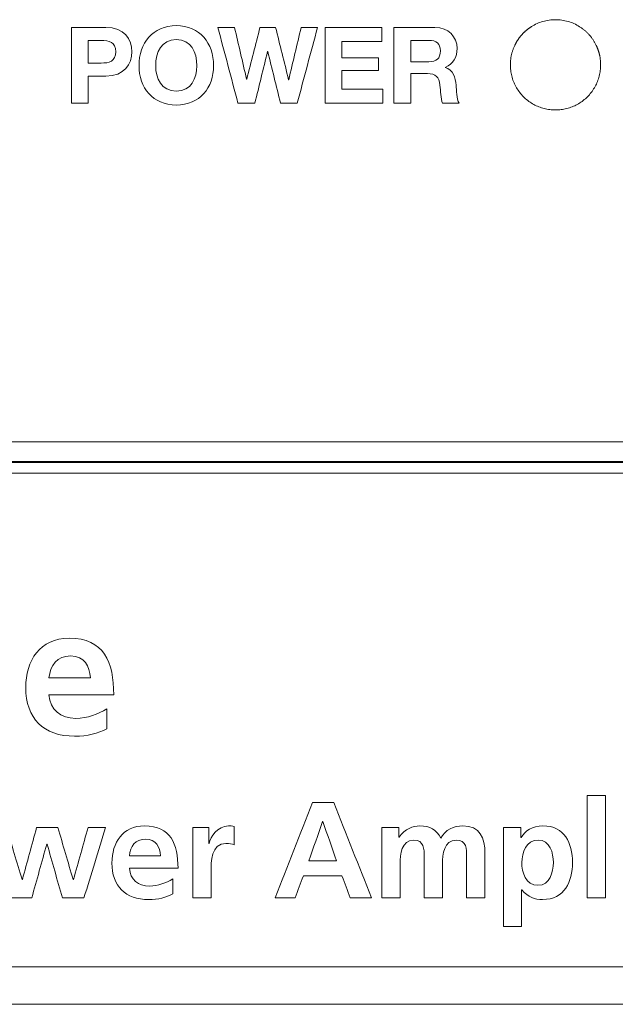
# Model space of a CAD drawing. Header units: millimetres. Extents: x 0 to 2122, y 0 to 1639.
# Tile 6 of 75: x 376 to 390, y 778 to 801. Entities that reach past the tile are written whole.
import ezdxf

# ---------------------------------------------------------------- set-up
doc = ezdxf.new("R2010")
doc.units = ezdxf.units.MM
doc.layers.add('1', color=7, linetype='Continuous', true_color=0xffffff)
doc.layers.add('3', color=7, linetype='Continuous', true_color=0xffffff)

msp = doc.modelspace()

# ---------------------------------------------------------------- linework, layer by layer
at = {"layer": '1', "color": 7, "linetype": 'Continuous', "lineweight": 13}
for p, q in [((356.368, 791.251), (499.718, 791.251)), ((356.34, 790.77), (499.745, 790.77)), ((499.718, 790.798), (356.368, 790.798)), ((499.593, 790.52), (356.493, 790.52)), ((763.193, 779.039), (344.193, 779.039)), ((763.193, 778.17), (344.193, 778.17))]:
    msp.add_line(p, q, dxfattribs=at)
for points, knots in [([(387.194, 800.47), (387.197, 800.475), (387.202, 800.486), (387.209, 800.501), (387.217, 800.517), (387.225, 800.532), (387.234, 800.547), (387.242, 800.561), (387.251, 800.576), (387.26, 800.59), (387.269, 800.604), (387.279, 800.618), (387.289, 800.632), (387.298, 800.646), (387.308, 800.659), (387.319, 800.672), (387.329, 800.685), (387.34, 800.698), (387.351, 800.711), (387.362, 800.723), (387.373, 800.736), (387.384, 800.748), (387.396, 800.76), (387.408, 800.772), (387.42, 800.783), (387.433, 800.795), (387.445, 800.806), (387.458, 800.817), (387.471, 800.828), (387.484, 800.838), (387.497, 800.849), (387.511, 800.859), (387.525, 800.869), (387.539, 800.879), (387.553, 800.889), (387.567, 800.899), (387.619, 800.932), (387.711, 800.982), (387.849, 801.033), (387.994, 801.064), (388.143, 801.074), (388.291, 801.064), (388.436, 801.033), (388.575, 800.982), (388.671, 800.929), (388.732, 800.89), (388.759, 800.871), (388.786, 800.851), (388.812, 800.83), (388.837, 800.809), (388.861, 800.787), (388.885, 800.765), (388.907, 800.741), (388.929, 800.717), (388.951, 800.693), (388.971, 800.667), (388.99, 800.641), (389.009, 800.614), (389.027, 800.587), (389.045, 800.559), (389.061, 800.53), (389.077, 800.501), (389.086, 800.48), (389.091, 800.47)], [0, 0, 0, 0, 0.007327, 0.014623, 0.02189, 0.02913, 0.036345, 0.043536, 0.050704, 0.057853, 0.064984, 0.072098, 0.079198, 0.086286, 0.093363, 0.100431, 0.107492, 0.114549, 0.121603, 0.128656, 0.135709, 0.142766, 0.149827, 0.156896, 0.163973, 0.17106, 0.17816, 0.185275, 0.192405, 0.199554, 0.206723, 0.213914, 0.221128, 0.228368, 0.235635, 0.242932, 0.250259, 0.313318, 0.375103, 0.436888, 0.499947, 0.563034, 0.624846, 0.686658, 0.749747, 0.763965, 0.778073, 0.792085, 0.806012, 0.819869, 0.83367, 0.847428, 0.861158, 0.874873, 0.888589, 0.902319, 0.916077, 0.929878, 0.943735, 0.957662, 0.971673, 0.985782, 1, 1, 1, 1]), ([(389.091, 800.47), (389.094, 800.465), (389.098, 800.455), (389.105, 800.44), (389.112, 800.425), (389.118, 800.41), (389.124, 800.394), (389.13, 800.379), (389.135, 800.363), (389.14, 800.348), (389.145, 800.332), (389.15, 800.316), (389.155, 800.3), (389.159, 800.284), (389.163, 800.268), (389.167, 800.252), (389.17, 800.236), (389.177, 800.204), (389.185, 800.154), (389.191, 800.088), (389.193, 800.022), (389.191, 799.934), (389.177, 799.824), (389.144, 799.696), (389.096, 799.573), (389.032, 799.457), (388.954, 799.35), (388.864, 799.253), (388.762, 799.169), (388.65, 799.098), (388.53, 799.041), (388.404, 799.001), (388.274, 798.976), (388.142, 798.968), (388.01, 798.976), (387.88, 799.001), (387.754, 799.042), (387.634, 799.098), (387.523, 799.169), (387.421, 799.254), (387.33, 799.35), (387.253, 799.458), (387.189, 799.574), (387.141, 799.697), (387.108, 799.826), (387.095, 799.935), (387.092, 800.023), (387.094, 800.089), (387.101, 800.155), (387.109, 800.209), (387.118, 800.252), (387.126, 800.284), (387.135, 800.316), (387.145, 800.348), (387.156, 800.379), (387.167, 800.41), (387.18, 800.44), (387.189, 800.46), (387.194, 800.47)], [0, 0, 0, 0, 0.003923, 0.007839, 0.01175, 0.015655, 0.019557, 0.023456, 0.027352, 0.031248, 0.035144, 0.039041, 0.042939, 0.046841, 0.050747, 0.054657, 0.058573, 0.062496, 0.07824, 0.093921, 0.109602, 0.125345, 0.156524, 0.187703, 0.218935, 0.250168, 0.281453, 0.312738, 0.343999, 0.37526, 0.406436, 0.437612, 0.46885, 0.500088, 0.531374, 0.56266, 0.593917, 0.625174, 0.656348, 0.687523, 0.718766, 0.750009, 0.781296, 0.812582, 0.843835, 0.875087, 0.890712, 0.906276, 0.921839, 0.937465, 0.945309, 0.95313, 0.960935, 0.968732, 0.97653, 0.984335, 0.992156, 1, 1, 1, 1])]:
    msp.add_open_spline(points, degree=3, knots=knots, dxfattribs=at)
at = {"layer": '3', "color": 7, "linetype": 'Continuous', "lineweight": 13}
for points, knots in [([(376.887, 800.891), (376.887, 800.891), (377.683, 800.891), (377.683, 800.891), (378.123, 800.891), (378.293, 800.612), (378.293, 800.038), (378.123, 799.759), (377.683, 799.759), (377.683, 799.759), (377.275, 799.759), (377.275, 799.759)], [0, 0, 0, 0, 0.1428571, 0.1428571, 0.1428571, 0.2857143, 0.2857143, 0.4285714, 0.4285714, 0.4285714, 0.5714286, 0.5714286, 0.5714286, 0.5714286]), ([(379.325, 800.933), (379.871, 800.933), (380.192, 800.525), (380.192, 800.001), (380.192, 799.492), (379.871, 799.085), (378.779, 799.085), (378.458, 799.492), (378.458, 800.001), (378.458, 800.525), (378.779, 800.933), (379.325, 800.933)], [0, 0, 0, 0, 0.25, 0.25, 0.25, 0.5, 0.5, 0.75, 0.75, 0.75, 1, 1, 1, 1]), ([(384.387, 800.891), (384.387, 800.891), (385.338, 800.891), (385.338, 800.891), (385.654, 800.891), (385.855, 800.671), (385.855, 800.404), (385.855, 800.196), (385.771, 800.041), (385.575, 799.962)], [0, 0, 0, 0, 0.0769231, 0.0769231, 0.0769231, 0.1538462, 0.1538462, 0.1538462, 0.2307692, 0.2307692, 0.2307692, 0.2307692]), ([(377.275, 800.061), (377.275, 800.061), (377.577, 800.061), (377.577, 800.061), (377.757, 800.061), (377.917, 800.101), (377.917, 800.55), (377.757, 800.589), (377.577, 800.589), (377.577, 800.589), (377.275, 800.589), (377.275, 800.589)], [0, 0, 0, 0, 0.2, 0.2, 0.2, 0.4, 0.4, 0.6, 0.6, 0.6, 0.8, 0.8, 0.8, 0.8]), ([(379.325, 799.411), (379.673, 799.411), (379.804, 799.707), (379.804, 800.001), (379.804, 800.31), (379.673, 800.607), (378.976, 800.607), (378.846, 800.31), (378.846, 800.001), (378.846, 799.707), (378.976, 799.411), (379.325, 799.411)], [0, 0, 0, 0, 0.25, 0.25, 0.25, 0.5, 0.5, 0.75, 0.75, 0.75, 1, 1, 1, 1]), ([(384.775, 800.093), (384.775, 800.093), (385.2, 800.093), (385.2, 800.093), (385.373, 800.093), (385.466, 800.167), (385.466, 800.345), (385.466, 800.515), (385.373, 800.589), (385.2, 800.589), (385.2, 800.589), (384.775, 800.589), (384.775, 800.589)], [0, 0, 0, 0, 0.2, 0.2, 0.2, 0.4, 0.4, 0.4, 0.6, 0.6, 0.6, 0.8, 0.8, 0.8, 0.8]), ([(385.457, 799.549), (385.429, 799.735), (385.358, 799.816), (385.163, 799.816), (385.163, 799.816), (384.775, 799.816), (384.775, 799.816)], [0.6153846, 0.6153846, 0.6153846, 0.6153846, 0.6923077, 0.6923077, 0.6923077, 0.7692308, 0.7692308, 0.7692308, 0.7692308]), ([(377.71, 784.579), (377.503, 784.465), (377.266, 784.406), (376.961, 784.406), (376.242, 784.406), (375.823, 784.82), (375.823, 785.535), (375.823, 786.166), (376.157, 786.686), (376.834, 786.686), (377.642, 786.686), (377.871, 786.132), (377.871, 785.371)], [0, 0, 0, 0, 0.125, 0.125, 0.125, 0.25, 0.25, 0.25, 0.375, 0.375, 0.375, 0.5, 0.5, 0.5, 0.5]), ([(377.329, 785.76), (377.312, 786.035), (377.185, 786.272), (376.551, 786.272), (376.39, 786.052), (376.364, 785.76)], [0, 0, 0, 0, 0.3333333, 0.3333333, 0.6666667, 0.6666667, 0.6666667, 0.6666667]), ([(376.364, 785.371), (376.39, 785.019), (376.635, 784.82), (376.987, 784.82), (377.262, 784.82), (377.499, 784.922), (377.71, 785.04)], [0.625, 0.625, 0.625, 0.625, 0.75, 0.75, 0.75, 0.875, 0.875, 0.875, 0.875]), ([(379.244, 780.739), (379.089, 780.653), (378.911, 780.608), (378.682, 780.608), (378.142, 780.608), (377.828, 780.92), (377.828, 781.456), (377.828, 781.93), (378.079, 782.32), (378.587, 782.32), (379.193, 782.32), (379.365, 781.904), (379.365, 781.333)], [0, 0, 0, 0, 0.125, 0.125, 0.125, 0.25, 0.25, 0.25, 0.375, 0.375, 0.375, 0.5, 0.5, 0.5, 0.5]), ([(380.092, 781.91), (380.111, 782.063), (380.285, 782.32), (380.539, 782.32), (380.581, 782.32), (380.625, 782.32), (380.669, 782.308)], [0.2727273, 0.2727273, 0.2727273, 0.2727273, 0.3636364, 0.3636364, 0.3636364, 0.4545455, 0.4545455, 0.4545455, 0.4545455]), ([(384.505, 782.054), (384.638, 782.253), (384.832, 782.32), (384.991, 782.32), (385.219, 782.32), (385.381, 782.235), (385.473, 782.031)], [0.15, 0.15, 0.15, 0.15, 0.2, 0.2, 0.2, 0.25, 0.25, 0.25, 0.25]), ([(385.473, 782.031), (385.572, 782.228), (385.784, 782.32), (385.985, 782.32), (386.388, 782.32), (386.502, 782.044), (386.502, 781.679), (386.502, 781.679), (386.502, 780.646), (386.502, 780.646)], [0.25, 0.25, 0.25, 0.25, 0.3, 0.3, 0.3, 0.35, 0.35, 0.35, 0.4, 0.4, 0.4, 0.4]), ([(387.343, 782.05), (387.438, 782.209), (387.6, 782.32), (387.851, 782.32), (388.353, 782.32), (388.537, 781.92), (388.537, 781.469), (388.537, 781.021), (388.353, 780.608), (387.842, 780.608), (387.661, 780.608), (387.511, 780.653), (387.362, 780.834)], [0.2727273, 0.2727273, 0.2727273, 0.2727273, 0.3636364, 0.3636364, 0.3636364, 0.4545455, 0.4545455, 0.4545455, 0.5454545, 0.5454545, 0.5454545, 0.6363636, 0.6363636, 0.6363636, 0.6363636]), ([(378.958, 781.625), (378.946, 781.831), (378.851, 782.009), (378.374, 782.009), (378.253, 781.844), (378.234, 781.625)], [0, 0, 0, 0, 0.3333333, 0.3333333, 0.6666667, 0.6666667, 0.6666667, 0.6666667]), ([(380.669, 781.879), (380.632, 781.901), (380.555, 781.914), (380.479, 781.914), (380.133, 781.914), (380.133, 781.482), (380.133, 781.247), (380.133, 781.247), (380.133, 780.646), (380.133, 780.646)], [0.5454545, 0.5454545, 0.5454545, 0.5454545, 0.6363636, 0.6363636, 0.6363636, 0.7272727, 0.7272727, 0.7272727, 0.8181818, 0.8181818, 0.8181818, 0.8181818]), ([(385.089, 781.622), (385.089, 781.774), (385.089, 781.99), (384.845, 781.99), (384.562, 781.99), (384.527, 781.653), (384.527, 781.441), (384.527, 781.441), (384.527, 780.646), (384.527, 780.646)], [0.75, 0.75, 0.75, 0.75, 0.8, 0.8, 0.8, 0.85, 0.85, 0.85, 0.9, 0.9, 0.9, 0.9]), ([(386.077, 781.622), (386.077, 781.774), (386.077, 781.99), (385.832, 781.99), (385.549, 781.99), (385.514, 781.653), (385.514, 781.441), (385.514, 781.441), (385.514, 780.646), (385.514, 780.646)], [0.5, 0.5, 0.5, 0.5, 0.55, 0.55, 0.55, 0.6, 0.6, 0.6, 0.65, 0.65, 0.65, 0.65]), ([(387.359, 781.469), (387.359, 781.237), (387.451, 780.939), (387.734, 780.939), (388.013, 780.939), (388.093, 781.244), (388.093, 781.469), (388.093, 781.688), (388.016, 781.99), (387.74, 781.99), (387.467, 781.99), (387.359, 781.698), (387.359, 781.469)], [0, 0, 0, 0, 0.25, 0.25, 0.25, 0.5, 0.5, 0.5, 0.75, 0.75, 0.75, 1, 1, 1, 1]), ([(378.234, 781.333), (378.253, 781.069), (378.437, 780.92), (378.701, 780.92), (378.907, 780.92), (379.085, 780.996), (379.244, 781.085)], [0.625, 0.625, 0.625, 0.625, 0.75, 0.75, 0.75, 0.875, 0.875, 0.875, 0.875])]:
    msp.add_open_spline(points, degree=3, knots=knots, dxfattribs=at)
for points in [[(376.887, 799.127), (376.887, 799.127), (376.887, 800.891), (376.887, 800.891)], [(380.759, 799.127), (380.604, 799.715), (380.448, 800.303), (380.292, 800.891)], [(380.292, 800.891), (380.422, 800.891), (380.551, 800.891), (380.68, 800.891)], [(380.68, 800.891), (380.773, 800.491), (380.866, 800.091), (380.959, 799.69)], [(380.965, 799.69), (381.067, 800.091), (381.169, 800.491), (381.271, 800.891)], [(381.271, 800.891), (381.392, 800.891), (381.513, 800.891), (381.634, 800.891)], [(381.634, 800.891), (381.735, 800.486), (381.835, 800.081), (381.936, 799.675)], [(381.94, 799.675), (382.037, 800.081), (382.133, 800.486), (382.23, 800.891)], [(382.61, 800.891), (382.452, 800.303), (382.294, 799.715), (382.136, 799.127)], [(382.23, 800.891), (382.356, 800.891), (382.483, 800.891), (382.61, 800.891)], [(382.787, 800.891), (383.226, 800.891), (383.666, 800.891), (384.106, 800.891)], [(382.787, 799.127), (382.787, 799.715), (382.787, 800.303), (382.787, 800.891)], [(384.106, 800.891), (384.106, 800.782), (384.106, 800.674), (384.106, 800.565)], [(384.387, 799.127), (384.387, 799.127), (384.387, 800.891), (384.387, 800.891)], [(377.275, 800.589), (377.275, 800.589), (377.275, 800.061), (377.275, 800.061)], [(384.775, 800.589), (384.775, 800.589), (384.775, 800.093), (384.775, 800.093)], [(384.106, 800.565), (383.795, 800.565), (383.485, 800.565), (383.174, 800.565)], [(383.174, 800.565), (383.174, 800.439), (383.174, 800.313), (383.174, 800.187)], [(381.446, 800.328), (381.348, 799.927), (381.25, 799.527), (381.152, 799.127)], [(381.451, 800.328), (381.45, 800.328), (381.448, 800.328), (381.446, 800.328)], [(381.75, 799.127), (381.651, 799.527), (381.551, 799.927), (381.451, 800.328)], [(383.174, 800.187), (383.46, 800.187), (383.745, 800.187), (384.03, 800.187)], [(384.03, 800.187), (384.03, 800.086), (384.03, 799.986), (384.03, 799.885)], [(385.575, 799.962), (385.575, 799.962), (385.575, 799.957), (385.575, 799.957)], [(385.575, 799.957), (385.766, 799.908), (385.82, 799.722), (385.832, 799.545)], [(377.275, 799.759), (377.275, 799.759), (377.275, 799.127), (377.275, 799.127)], [(380.959, 799.69), (380.961, 799.69), (380.963, 799.69), (380.965, 799.69)], [(381.936, 799.675), (381.937, 799.675), (381.939, 799.675), (381.94, 799.675)], [(384.03, 799.885), (383.745, 799.885), (383.46, 799.885), (383.174, 799.885)], [(383.174, 799.885), (383.174, 799.741), (383.174, 799.597), (383.174, 799.453)], [(384.775, 799.816), (384.775, 799.816), (384.775, 799.127), (384.775, 799.127)], [(383.174, 799.453), (383.492, 799.453), (383.809, 799.453), (384.126, 799.453)], [(384.126, 799.453), (384.126, 799.344), (384.126, 799.236), (384.126, 799.127)], [(385.518, 799.127), (385.472, 799.238), (385.476, 799.409), (385.457, 799.549)], [(385.832, 799.545), (385.84, 799.433), (385.837, 799.226), (385.906, 799.127)], [(377.275, 799.127), (377.275, 799.127), (376.887, 799.127), (376.887, 799.127)], [(381.152, 799.127), (381.021, 799.127), (380.89, 799.127), (380.759, 799.127)], [(382.136, 799.127), (382.007, 799.127), (381.879, 799.127), (381.75, 799.127)], [(384.126, 799.127), (383.68, 799.127), (383.233, 799.127), (382.787, 799.127)], [(384.775, 799.127), (384.775, 799.127), (384.387, 799.127), (384.387, 799.127)], [(385.906, 799.127), (385.906, 799.127), (385.518, 799.127), (385.518, 799.127)], [(376.364, 785.76), (376.364, 785.76), (377.329, 785.76), (377.329, 785.76)], [(377.871, 785.371), (377.871, 785.371), (376.364, 785.371), (376.364, 785.371)], [(377.71, 785.04), (377.71, 785.04), (377.71, 784.579), (377.71, 784.579)], [(389.305, 783.028), (389.163, 783.028), (389.021, 783.028), (388.88, 783.028)], [(388.88, 783.028), (388.88, 782.234), (388.88, 781.44), (388.88, 780.646)], [(389.305, 780.646), (389.305, 781.44), (389.305, 782.234), (389.305, 783.028)], [(381.625, 780.646), (381.913, 781.385), (382.201, 782.124), (382.489, 782.863)], [(382.489, 782.863), (382.656, 782.863), (382.823, 782.863), (382.991, 782.863)], [(382.991, 782.863), (383.281, 782.124), (383.571, 781.385), (383.861, 780.646)], [(375.377, 782.282), (375.497, 781.879), (375.618, 781.476), (375.739, 781.072)], [(375.745, 781.072), (375.855, 781.476), (375.965, 781.879), (376.076, 782.282)], [(376.076, 782.282), (376.241, 782.282), (376.406, 782.282), (376.571, 782.282)], [(376.571, 782.282), (376.689, 781.879), (376.808, 781.476), (376.926, 781.072)], [(376.933, 781.072), (377.046, 781.476), (377.16, 781.879), (377.273, 782.282)], [(377.679, 782.282), (377.512, 781.737), (377.345, 781.192), (377.178, 780.646)], [(377.273, 782.282), (377.408, 782.282), (377.544, 782.282), (377.679, 782.282)], [(379.707, 782.282), (379.707, 782.282), (380.085, 782.282), (380.085, 782.282)], [(379.707, 780.646), (379.707, 780.646), (379.707, 782.282), (379.707, 782.282)], [(380.085, 782.282), (380.085, 782.282), (380.085, 781.91), (380.085, 781.91)], [(380.669, 782.308), (380.669, 782.308), (380.669, 781.879), (380.669, 781.879)], [(382.727, 782.419), (382.62, 782.114), (382.513, 781.809), (382.406, 781.504)], [(382.734, 782.419), (382.731, 782.419), (382.729, 782.419), (382.727, 782.419)], [(383.054, 781.504), (382.947, 781.809), (382.84, 782.114), (382.734, 782.419)], [(384.101, 782.282), (384.101, 782.282), (384.498, 782.282), (384.498, 782.282)], [(384.101, 780.646), (384.101, 780.646), (384.101, 782.282), (384.101, 782.282)], [(384.498, 782.282), (384.498, 782.282), (384.498, 782.054), (384.498, 782.054)], [(386.93, 782.282), (386.93, 782.282), (387.337, 782.282), (387.337, 782.282)], [(386.93, 779.98), (386.93, 779.98), (386.93, 782.282), (386.93, 782.282)], [(387.337, 782.282), (387.337, 782.282), (387.337, 782.05), (387.337, 782.05)], [(384.498, 782.054), (384.498, 782.054), (384.505, 782.054), (384.505, 782.054)], [(387.337, 782.05), (387.337, 782.05), (387.343, 782.05), (387.343, 782.05)], [(376.314, 781.895), (376.197, 781.479), (376.081, 781.063), (375.964, 780.646)], [(376.32, 781.895), (376.318, 781.895), (376.316, 781.895), (376.314, 781.895)], [(376.676, 780.646), (376.557, 781.063), (376.439, 781.479), (376.32, 781.895)], [(380.085, 781.91), (380.085, 781.91), (380.092, 781.91), (380.092, 781.91)], [(378.234, 781.625), (378.234, 781.625), (378.958, 781.625), (378.958, 781.625)], [(385.089, 780.646), (385.089, 780.646), (385.089, 781.622), (385.089, 781.622)], [(386.077, 780.646), (386.077, 780.646), (386.077, 781.622), (386.077, 781.622)], [(382.406, 781.504), (382.622, 781.504), (382.838, 781.504), (383.054, 781.504)], [(379.365, 781.333), (379.365, 781.333), (378.234, 781.333), (378.234, 781.333)], [(382.279, 781.155), (382.215, 780.985), (382.15, 780.816), (382.086, 780.646)], [(383.178, 781.155), (382.878, 781.155), (382.579, 781.155), (382.279, 781.155)], [(383.369, 780.646), (383.305, 780.816), (383.242, 780.985), (383.178, 781.155)], [(375.739, 781.072), (375.741, 781.072), (375.743, 781.072), (375.745, 781.072)], [(376.926, 781.072), (376.929, 781.072), (376.931, 781.072), (376.933, 781.072)], [(379.244, 781.085), (379.244, 781.085), (379.244, 780.739), (379.244, 780.739)], [(387.362, 780.834), (387.362, 780.834), (387.356, 780.834), (387.356, 780.834)], [(387.356, 780.834), (387.356, 780.834), (387.356, 779.98), (387.356, 779.98)], [(375.964, 780.646), (375.802, 780.646), (375.64, 780.646), (375.478, 780.646)], [(377.178, 780.646), (377.01, 780.646), (376.843, 780.646), (376.676, 780.646)], [(380.133, 780.646), (380.133, 780.646), (379.707, 780.646), (379.707, 780.646)], [(382.086, 780.646), (381.932, 780.646), (381.778, 780.646), (381.625, 780.646)], [(383.861, 780.646), (383.697, 780.646), (383.533, 780.646), (383.369, 780.646)], [(384.527, 780.646), (384.527, 780.646), (384.101, 780.646), (384.101, 780.646)], [(385.514, 780.646), (385.514, 780.646), (385.089, 780.646), (385.089, 780.646)], [(386.502, 780.646), (386.502, 780.646), (386.077, 780.646), (386.077, 780.646)], [(388.88, 780.646), (389.021, 780.646), (389.163, 780.646), (389.305, 780.646)], [(387.356, 779.98), (387.356, 779.98), (386.93, 779.98), (386.93, 779.98)]]:
    msp.add_open_spline(points, degree=3, dxfattribs=at)

doc.saveas('drawing.dxf')
